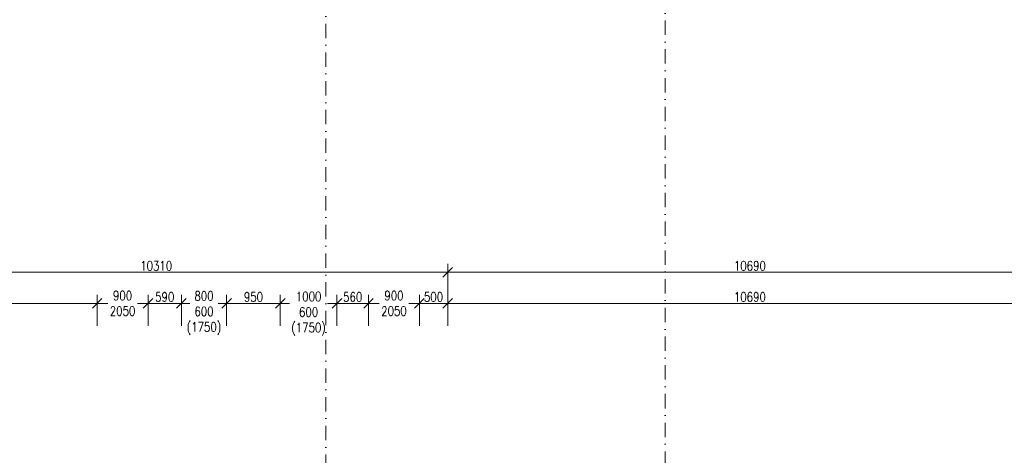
# Model space of a CAD drawing. Header units: millimetres. Extents: x -485339 to 286898, y -1189934 to 1602269.
# Tile 181 of 230: x -67295 to -49880, y -590078 to -582373. Entities that reach past the tile are written whole.
import ezdxf

# ---------------------------------------------------------------- set-up
doc = ezdxf.new("R2010")
doc.units = ezdxf.units.MM
doc.header["$LTSCALE"] = 10
doc.linetypes.add('DASHDOT', pattern=[25.4, 12.7, -6.35, 0, -6.35])
doc.layers.get('Defpoints').update_dxf_attribs({"lineweight": 0})
doc.layers.add('St_kóty', color=132, linetype='Continuous', lineweight=18)
doc.layers.add('St_čáry_osy', color=250, linetype='DASHDOT', lineweight=18)
doc.styles.get("Standard").update_dxf_attribs({"font": 'simplex.shx', "width": 0.8})
doc.dimstyles.new('stavebníM100', dxfattribs={"dimtxt": 165, "dimasz": 170, "dimexe": 150, "dimexo": 100, "dimgap": 30, "dimtad": 1, "dimdec": 0, "dimtxsty": 'Standard', "dimblk": 'OBLIQUE', "dimcen": -2.5, "dimdle": 150, "dimclrd": 256, "dimclre": 256, "dimclrt": 256, "dimadec": 4, "dimazin": 0, "dimtfac": 1, "dimtdec": 0, "dimtmove": 2, "dimatfit": 3, "dimldrblk": 'OBLIQUE', "dimfxl": 400, "dimfxlon": 1, "dimlwd": -1, "dimlwe": -1, "dimarcsym": 0})

# ---------------------------------------------------------------- blocks, each defined once
blk = doc.blocks.new('_OBLIQUE')
at = {"color": 0, "linetype": 'ByBlock'}
blk.add_line((-0.5, -0.5), (0.5, 0.5), dxfattribs=at)
blk = doc.blocks.new('*D4131')
at = {"layer": 'Defpoints', "color": 0}
for p in [(-43625, -567764), (-40393, -567764), (-59739, -616900)]:
    blk.add_point(p, dxfattribs=at)
at = {"layer": 'St_kóty'}
for p, q in [((-40393, -617050), (-40393, -567614)), ((-40793, -567764), (-40243, -567764)), ((-40793, -616900), (-40243, -616900))]:
    blk.add_line(p, q, dxfattribs=at)
at = {"layer": 'St_kóty', "linetype": 'ByBlock', "xscale": 170, "yscale": 170, "zscale": 170}
for p, rotation in [((-40393, -567764), 90), ((-40393, -616900), 270)]:
    blk.add_blockref('_OBLIQUE', p, dxfattribs=dict(at, rotation=rotation))
at = {"layer": 'St_kóty', "insert": (-40506, -592332), "char_height": 165, "attachment_point": 5, "rotation": 90}
blk.add_mtext('49136', dxfattribs=at)
blk = doc.blocks.new('*D4143')
at = {"layer": 'Defpoints', "color": 0}
for p in [(-43625, -567764), (-59725, -635319), (-38949, -635319)]:
    blk.add_point(p, dxfattribs=at)
at = {"layer": 'St_kóty'}
for p, q in [((-38949, -567614), (-38949, -635469)), ((-39349, -567764), (-38799, -567764)), ((-39349, -635319), (-38799, -635319))]:
    blk.add_line(p, q, dxfattribs=at)
at = {"layer": 'St_kóty', "linetype": 'ByBlock', "xscale": 170, "yscale": 170, "zscale": 170}
for p, rotation in [((-38949, -567764), 90), ((-38949, -635319), 270)]:
    blk.add_blockref('_OBLIQUE', p, dxfattribs=dict(at, rotation=rotation))
at = {"layer": 'St_kóty', "insert": (-39061, -601542), "char_height": 165, "attachment_point": 5, "rotation": 90}
blk.add_mtext('67555', dxfattribs=at)
blk = doc.blocks.new('*D4305')
at = {"layer": 'Defpoints', "color": 0}
for p in [(-59725, -586840), (-70035, -589060), (-59725, -589060)]:
    blk.add_point(p, dxfattribs=at)
at = {"layer": 'St_kóty'}
for p, q in [((-70035, -587240), (-70035, -586690)), ((-59725, -587240), (-59725, -586690)), ((-70185, -586840), (-59575, -586840))]:
    blk.add_line(p, q, dxfattribs=at)
at = {"layer": 'St_kóty', "linetype": 'ByBlock', "xscale": 170, "yscale": 170, "zscale": 170, "rotation": 180}
blk.add_blockref('_OBLIQUE', (-70035, -586840), dxfattribs=at)
at = {"layer": 'St_kóty', "linetype": 'ByBlock', "xscale": 170, "yscale": 170, "zscale": 170}
blk.add_blockref('_OBLIQUE', (-59725, -586840), dxfattribs=at)
at = {"layer": 'St_kóty', "insert": (-64880, -586727), "char_height": 165, "attachment_point": 5}
blk.add_mtext('10310', dxfattribs=at)
blk = doc.blocks.new('*D4306')
at = {"layer": 'Defpoints', "color": 0}
for p in [(-49035, -586840), (-59725, -589060), (-49035, -590360)]:
    blk.add_point(p, dxfattribs=at)
at = {"layer": 'St_kóty'}
for p, q in [((-59725, -587240), (-59725, -586690)), ((-49035, -587240), (-49035, -586690)), ((-59875, -586840), (-48885, -586840))]:
    blk.add_line(p, q, dxfattribs=at)
at = {"layer": 'St_kóty', "linetype": 'ByBlock', "xscale": 170, "yscale": 170, "zscale": 170, "rotation": 180}
blk.add_blockref('_OBLIQUE', (-59725, -586840), dxfattribs=at)
at = {"layer": 'St_kóty', "linetype": 'ByBlock', "xscale": 170, "yscale": 170, "zscale": 170}
blk.add_blockref('_OBLIQUE', (-49035, -586840), dxfattribs=at)
at = {"layer": 'St_kóty', "insert": (-54380, -586727), "char_height": 165, "attachment_point": 5}
blk.add_mtext('10690', dxfattribs=at)
blk = doc.blocks.new('*D4327')
at = {"layer": 'Defpoints', "color": 0}
for p in [(-65925, -587390), (-70035, -590073), (-65925, -590073)]:
    blk.add_point(p, dxfattribs=at)
at = {"layer": 'St_kóty'}
for p, q in [((-70185, -587390), (-65775, -587390)), ((-70035, -587790), (-70035, -587240)), ((-65925, -587790), (-65925, -587240))]:
    blk.add_line(p, q, dxfattribs=at)
at = {"layer": 'St_kóty', "linetype": 'ByBlock', "xscale": 170, "yscale": 170, "zscale": 170, "rotation": 180}
blk.add_blockref('_OBLIQUE', (-70035, -587390), dxfattribs=at)
at = {"layer": 'St_kóty', "linetype": 'ByBlock', "xscale": 170, "yscale": 170, "zscale": 170}
blk.add_blockref('_OBLIQUE', (-65925, -587390), dxfattribs=at)
at = {"layer": 'St_kóty', "insert": (-67980, -587277), "char_height": 165, "attachment_point": 5}
blk.add_mtext('4110', dxfattribs=at)
blk = doc.blocks.new('*D4328')
at = {"layer": 'Defpoints', "color": 0}
for p in [(-65025, -587390), (-65925, -590073), (-65025, -590073)]:
    blk.add_point(p, dxfattribs=at)
at = {"layer": 'St_kóty'}
for p, q in [((-66075, -587390), (-65737, -587390)), ((-65925, -587790), (-65925, -587240)), ((-64875, -587390), (-65212, -587390)), ((-65025, -587790), (-65025, -587240))]:
    blk.add_line(p, q, dxfattribs=at)
at = {"layer": 'St_kóty', "linetype": 'ByBlock', "xscale": 170, "yscale": 170, "zscale": 170, "rotation": 180}
blk.add_blockref('_OBLIQUE', (-65925, -587390), dxfattribs=at)
at = {"layer": 'St_kóty', "linetype": 'ByBlock', "xscale": 170, "yscale": 170, "zscale": 170}
blk.add_blockref('_OBLIQUE', (-65025, -587390), dxfattribs=at)
at = {"layer": 'St_kóty', "insert": (-65475, -587390), "char_height": 165, "attachment_point": 5}
blk.add_mtext('900\\P2050', dxfattribs=at)
blk = doc.blocks.new('*D4329')
at = {"layer": 'Defpoints', "color": 0}
for p in [(-64435, -587390), (-65025, -590073), (-64435, -590073)]:
    blk.add_point(p, dxfattribs=at)
at = {"layer": 'St_kóty'}
for p, q in [((-65175, -587390), (-64285, -587390)), ((-65025, -587790), (-65025, -587240)), ((-64435, -587790), (-64435, -587240))]:
    blk.add_line(p, q, dxfattribs=at)
at = {"layer": 'St_kóty', "linetype": 'ByBlock', "xscale": 170, "yscale": 170, "zscale": 170, "rotation": 180}
blk.add_blockref('_OBLIQUE', (-65025, -587390), dxfattribs=at)
at = {"layer": 'St_kóty', "linetype": 'ByBlock', "xscale": 170, "yscale": 170, "zscale": 170}
blk.add_blockref('_OBLIQUE', (-64435, -587390), dxfattribs=at)
at = {"layer": 'St_kóty', "insert": (-64730, -587277), "char_height": 165, "attachment_point": 5}
blk.add_mtext('590', dxfattribs=at)
blk = doc.blocks.new('*D4330')
at = {"layer": 'Defpoints', "color": 0}
for p in [(-63635, -587390), (-64435, -590073), (-63635, -590073)]:
    blk.add_point(p, dxfattribs=at)
at = {"layer": 'St_kóty'}
for p, q in [((-64585, -587390), (-64370, -587390)), ((-64435, -587790), (-64435, -587240)), ((-63485, -587390), (-63700, -587390)), ((-63635, -587790), (-63635, -587240))]:
    blk.add_line(p, q, dxfattribs=at)
at = {"layer": 'St_kóty', "linetype": 'ByBlock', "xscale": 170, "yscale": 170, "zscale": 170, "rotation": 180}
blk.add_blockref('_OBLIQUE', (-64435, -587390), dxfattribs=at)
at = {"layer": 'St_kóty', "linetype": 'ByBlock', "xscale": 170, "yscale": 170, "zscale": 170}
blk.add_blockref('_OBLIQUE', (-63635, -587390), dxfattribs=at)
at = {"layer": 'St_kóty', "insert": (-64035, -587561), "char_height": 165, "attachment_point": 5}
blk.add_mtext('800\\P600\\P(1750)', dxfattribs=at)
blk = doc.blocks.new('*D4331')
at = {"layer": 'Defpoints', "color": 0}
for p in [(-62685, -587390), (-63635, -590073), (-62685, -590073)]:
    blk.add_point(p, dxfattribs=at)
at = {"layer": 'St_kóty'}
for p, q in [((-63785, -587390), (-62535, -587390)), ((-63635, -587790), (-63635, -587240)), ((-62685, -587790), (-62685, -587240))]:
    blk.add_line(p, q, dxfattribs=at)
at = {"layer": 'St_kóty', "linetype": 'ByBlock', "xscale": 170, "yscale": 170, "zscale": 170, "rotation": 180}
blk.add_blockref('_OBLIQUE', (-63635, -587390), dxfattribs=at)
at = {"layer": 'St_kóty', "linetype": 'ByBlock', "xscale": 170, "yscale": 170, "zscale": 170}
blk.add_blockref('_OBLIQUE', (-62685, -587390), dxfattribs=at)
at = {"layer": 'St_kóty', "insert": (-63160, -587277), "char_height": 165, "attachment_point": 5}
blk.add_mtext('950', dxfattribs=at)
blk = doc.blocks.new('*D4332')
at = {"layer": 'Defpoints', "color": 0}
for p in [(-61685, -587390), (-62685, -590073), (-61685, -590073)]:
    blk.add_point(p, dxfattribs=at)
at = {"layer": 'St_kóty'}
for p, q in [((-62835, -587390), (-62520, -587390)), ((-62685, -587790), (-62685, -587240)), ((-61535, -587390), (-61850, -587390)), ((-61685, -587790), (-61685, -587240))]:
    blk.add_line(p, q, dxfattribs=at)
at = {"layer": 'St_kóty', "linetype": 'ByBlock', "xscale": 170, "yscale": 170, "zscale": 170, "rotation": 180}
blk.add_blockref('_OBLIQUE', (-62685, -587390), dxfattribs=at)
at = {"layer": 'St_kóty', "linetype": 'ByBlock', "xscale": 170, "yscale": 170, "zscale": 170}
blk.add_blockref('_OBLIQUE', (-61685, -587390), dxfattribs=at)
at = {"layer": 'St_kóty', "insert": (-62185, -587571), "char_height": 165, "attachment_point": 5}
blk.add_mtext('1000\\P600\\P(1750)', dxfattribs=at)
blk = doc.blocks.new('*D4333')
at = {"layer": 'Defpoints', "color": 0}
for p in [(-61125, -587390), (-61685, -590073), (-61125, -590072)]:
    blk.add_point(p, dxfattribs=at)
at = {"layer": 'St_kóty'}
for p, q in [((-61835, -587390), (-60975, -587390)), ((-61685, -587790), (-61685, -587240)), ((-61125, -587790), (-61125, -587240))]:
    blk.add_line(p, q, dxfattribs=at)
at = {"layer": 'St_kóty', "linetype": 'ByBlock', "xscale": 170, "yscale": 170, "zscale": 170, "rotation": 180}
blk.add_blockref('_OBLIQUE', (-61685, -587390), dxfattribs=at)
at = {"layer": 'St_kóty', "linetype": 'ByBlock', "xscale": 170, "yscale": 170, "zscale": 170}
blk.add_blockref('_OBLIQUE', (-61125, -587390), dxfattribs=at)
at = {"layer": 'St_kóty', "insert": (-61405, -587277), "char_height": 165, "attachment_point": 5}
blk.add_mtext('560', dxfattribs=at)
blk = doc.blocks.new('*D4334')
at = {"layer": 'Defpoints', "color": 0}
for p in [(-60225, -587390), (-61125, -590072), (-60225, -590072)]:
    blk.add_point(p, dxfattribs=at)
at = {"layer": 'St_kóty'}
for p, q in [((-61275, -587390), (-60937, -587390)), ((-61125, -587790), (-61125, -587240)), ((-60075, -587390), (-60412, -587390)), ((-60225, -587790), (-60225, -587240))]:
    blk.add_line(p, q, dxfattribs=at)
at = {"layer": 'St_kóty', "linetype": 'ByBlock', "xscale": 170, "yscale": 170, "zscale": 170, "rotation": 180}
blk.add_blockref('_OBLIQUE', (-61125, -587390), dxfattribs=at)
at = {"layer": 'St_kóty', "linetype": 'ByBlock', "xscale": 170, "yscale": 170, "zscale": 170}
blk.add_blockref('_OBLIQUE', (-60225, -587390), dxfattribs=at)
at = {"layer": 'St_kóty', "insert": (-60675, -587390), "char_height": 165, "attachment_point": 5}
blk.add_mtext('900\\P2050', dxfattribs=at)
blk = doc.blocks.new('*D4335')
at = {"layer": 'Defpoints', "color": 0}
for p in [(-59725, -587390), (-60225, -590072), (-59725, -590072)]:
    blk.add_point(p, dxfattribs=at)
at = {"layer": 'St_kóty'}
for p, q in [((-60375, -587390), (-59575, -587390)), ((-60225, -587790), (-60225, -587240)), ((-59725, -587790), (-59725, -587240))]:
    blk.add_line(p, q, dxfattribs=at)
at = {"layer": 'St_kóty', "linetype": 'ByBlock', "xscale": 170, "yscale": 170, "zscale": 170, "rotation": 180}
blk.add_blockref('_OBLIQUE', (-60225, -587390), dxfattribs=at)
at = {"layer": 'St_kóty', "linetype": 'ByBlock', "xscale": 170, "yscale": 170, "zscale": 170}
blk.add_blockref('_OBLIQUE', (-59725, -587390), dxfattribs=at)
at = {"layer": 'St_kóty', "insert": (-59975, -587277), "char_height": 165, "attachment_point": 5}
blk.add_mtext('500', dxfattribs=at)
blk = doc.blocks.new('*D4336')
at = {"layer": 'Defpoints', "color": 0}
for p in [(-49035, -587390), (-59725, -590072), (-49035, -591373)]:
    blk.add_point(p, dxfattribs=at)
at = {"layer": 'St_kóty'}
for p, q in [((-59875, -587390), (-48885, -587390)), ((-59725, -587790), (-59725, -587240)), ((-49035, -587790), (-49035, -587240))]:
    blk.add_line(p, q, dxfattribs=at)
at = {"layer": 'St_kóty', "linetype": 'ByBlock', "xscale": 170, "yscale": 170, "zscale": 170, "rotation": 180}
blk.add_blockref('_OBLIQUE', (-59725, -587390), dxfattribs=at)
at = {"layer": 'St_kóty', "linetype": 'ByBlock', "xscale": 170, "yscale": 170, "zscale": 170}
blk.add_blockref('_OBLIQUE', (-49035, -587390), dxfattribs=at)
at = {"layer": 'St_kóty', "insert": (-54380, -587277), "char_height": 165, "attachment_point": 5}
blk.add_mtext('10690', dxfattribs=at)

msp = doc.modelspace()

# ---------------------------------------------------------------- linework, layer by layer
at = {"layer": 'St_čáry_osy', "ltscale": 2}
for points in [[(-61879.9, -615724.2), (-61879.9, -567627.2)], [(-55879.9, -616684.8), (-55879.9, -567627.2)]]:
    msp.add_lwpolyline(points, dxfattribs=at)

# ---------------------------------------------------------------- dimensions: what is measured, and where the dimension line sits
at = {"layer": 'St_kóty'}
for base, p1, p2, picture, middle in [((-40393.4, -567764.4), (-59739.4, -616900.1), (-43625.2, -567764.4), '*D4131', (-40505.9, -592332.3)), ((-38948.9, -635319.2), (-43625.2, -567764.4), (-59724.9, -635319.2), '*D4143', (-39061.4, -601541.8))]:
    dim = msp.add_linear_dim(base=base, p1=p1, p2=p2, angle=90, dimstyle='stavebníM100', dxfattribs=at)
    dim.commit()
    dim.dimension.update_dxf_attribs({"geometry": picture, "text_midpoint": middle})
for base, p1, p2, picture, middle in [((-59724.9, -586839.6), (-70034.9, -589060.3), (-59724.9, -589060.3), '*D4305', (-64879.9, -586727.1)), ((-49034.9, -586839.6), (-59724.9, -589060.3), (-49034.9, -590360.3), '*D4306', (-54379.9, -586727.1)), ((-65924.9, -587389.6), (-70034.9, -590072.8), (-65924.9, -590072.8), '*D4327', (-67979.9, -587277.1)), ((-64434.9, -587389.6), (-65024.9, -590072.8), (-64434.9, -590072.8), '*D4329', (-64729.9, -587277.1)), ((-62684.9, -587389.6), (-63634.9, -590072.8), (-62684.9, -590072.8), '*D4331', (-63159.9, -587277.1)), ((-61124.9, -587389.6), (-61684.9, -590072.8), (-61124.9, -590072), '*D4333', (-61404.9, -587277.1)), ((-59724.9, -587389.6), (-60224.9, -590072), (-59724.9, -590072), '*D4335', (-59974.9, -587277.1)), ((-49034.9, -587389.6), (-59724.9, -590072), (-49034.9, -591372.8), '*D4336', (-54379.9, -587277.1))]:
    dim = msp.add_linear_dim(base=base, p1=p1, p2=p2, dimstyle='stavebníM100', dxfattribs=at)
    dim.commit()
    dim.dimension.update_dxf_attribs({"geometry": picture, "text_midpoint": middle})
for base, p1, p2, text, picture, middle in [((-65024.9, -587389.6), (-65924.9, -590072.8), (-65024.9, -590072.8), '<>\\P2050', '*D4328', (-65474.9, -587389.6)), ((-63634.9, -587389.6), (-64434.9, -590072.8), (-63634.9, -590072.8), '<>\\P600\\P(1750)', '*D4330', (-64034.9, -587561.4)), ((-61684.9, -587389.6), (-62684.9, -590072.8), (-61684.9, -590072.8), '<>\\P600\\P(1750)', '*D4332', (-62184.9, -587570.6)), ((-60224.9, -587389.6), (-61124.9, -590072), (-60224.9, -590072), '<>\\P2050', '*D4334', (-60674.9, -587389.6))]:
    dim = msp.add_linear_dim(base=base, p1=p1, p2=p2, text=text, dimstyle='stavebníM100', override={"dimtxsty": 'Standard'}, dxfattribs=at)
    dim.commit()
    dim.dimension.update_dxf_attribs({"geometry": picture, "text_midpoint": middle, "dimtype": 160})

doc.saveas('drawing.dxf')
